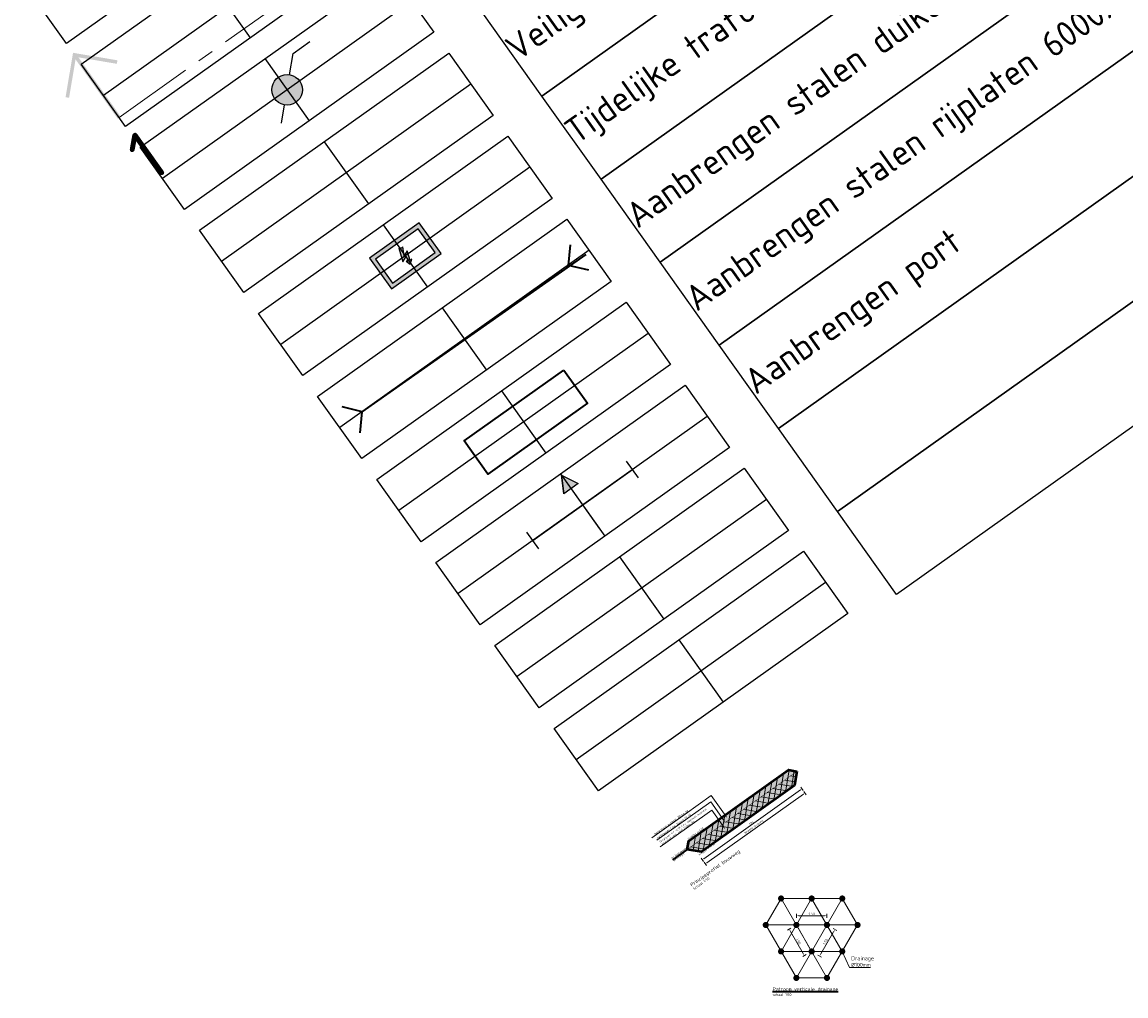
# Model space of a CAD drawing. Header units: metres. Extents: x 73551 to 77648, y 445066 to 446904.
# Tile 16 of 20: x 75346 to 75400, y 446758 to 446806. Entities that reach past the tile are written whole.
import ezdxf
from ezdxf import colors
from ezdxf.entities.mleader import LeaderData, LeaderLine
from ezdxf.enums import TextEntityAlignment as Align
from ezdxf.math import Vec2, Vec3

# ---------------------------------------------------------------- set-up
doc = ezdxf.new("R2010")
doc.units = ezdxf.units.M
doc.header["$PDMODE"] = 35
doc.header["$PDSIZE"] = 3
doc.linetypes.add('AL-PROFIEL-SO', pattern=[6.4, 4, -0.8, 0.8, -0.8])
doc.linetypes.add('AM-AS-SO', pattern=[16, 10, -2, 2, -2])
for name, color, linetype, lineweight, true_color in [('B-OI-OG-INFO_EIS VOORZORGSMAATREGEL_EVIDES INFRA-G', 5, 'Continuous', 13, 0x0000ff), ('N-WE-VH-BEDRIJFSVLOERPLAAT_STAAL_RIJPLAAT-G', 7, 'Continuous', 35, 0xcc6600), ('N-WE-WH-DUIKER-G', 150, 'Continuous', 35, 0x007fff)]:
    doc.layers.add(name, color=color, linetype=linetype, lineweight=lineweight, true_color=true_color)
for name, color, linetype, lineweight in [('N-WE-AM-AS-G', 10, 'AM-AS-SO', 18), ('N-WE-GW-GROND_PUIN-GD', 7, 'Continuous', 50), ('N-WE-GW-GROND_ZAND_FUNDERINGSZAND-AD-50', 7, 'Continuous', 18), ('N-WE-GW-GRONDDOEK-GD', 2, 'Continuous', 35), ('N-WE-GW-MAAIVELD-G', 90, 'GW-MAAIVELD-SO', 35), ('N-WE-GW-OPHOGING-WERK-A-50', 92, 'Continuous', 18), ('N-WE-GW-VOORBELASTING-G', 90, 'Continuous', 35), ('N-WE-GW-VOORBELASTING-M', 7, 'Continuous', 18), ('N-WE-IE-TERREINAFSCHEIDING_DOORGANG-S-200', 210, 'Continuous', 25), ('N-WE-KL-ET_MS_TRANSFORMATORSTATION-S-200', 130, 'Continuous', 25), ('N-WE-MO-ONDERZOEK_PEILBUIS-S-500', 150, 'Continuous', 25), ('N-WE-VH-FUNDERING_STELSPECIE-AD-50', 7, 'Continuous', 18), ('N-WE-VH-FUNDERING_ZAND-GD', 7, 'Continuous', 50), ('X-XX-AL-HOOGTELABEL-T18', 10, 'Continuous', 18), ('X-XX-AL-HOOGTELABEL-T25', 7, 'Continuous', 25), ('X-XX-AL-HOOGTELABEL-T35', 50, 'Continuous', 35), ('X-XX-AL-LEGENDA-S', 7, 'Continuous', 18), ('X-XX-AL-M', 7, 'Continuous', 18), ('X-XX-AL-TEKENBLAD-T25', 7, 'Continuous', 25), ('X-XX-AL-TEKENBLAD-T35', 50, 'Continuous', 35), ('X-XX-AL-VERWIJZING-S-500', 7, 'Continuous', 18)]:
    doc.layers.add(name, color=color, linetype=linetype, lineweight=lineweight)
doc.layers.add('X-XX-AL-HULPLIJN-G', color=211, linetype='Continuous', lineweight=18, plot=False)
doc.layers.add('X-XX-AL-HULPLIJNEN-G', color=211, linetype='Continuous', plot=False)
doc.styles.add('NLCS-ISO', font='NLCS-ISO.ttf')
doc.styles.add('NLCS-ISO-M1000-T25', font='NLCS-ISO.ttf', dxfattribs={"height": 2.5})
doc.styles.add('NLCS-ISO-M1000-T35', font='NLCS-ISO.ttf', dxfattribs={"height": 3.5})
doc.styles.add('NLCS-ISO-M50-T18', font='NLCS-ISO.ttf', dxfattribs={"height": 0.09})
doc.styles.add('NLCS-ISO-M50-T25', font='NLCS-ISO.ttf', dxfattribs={"height": 0.125})
doc.styles.add('NLCS-ISO-M50-T35', font='NLCS-ISO.ttf', dxfattribs={"height": 0.175})
doc.styles.add('NLCS-ISO-M500-T25', font='NLCS-ISO.ttf', dxfattribs={"height": 1.25})
doc.styles.add('NLCS-ISO-M500-T35', font='NLCS-ISO.ttf', dxfattribs={"height": 1.75})
doc.linetypes.add('GW-MAAIVELD-SO', pattern='A,12,[40,NLCS.SHX,S=1,R=0,X=0,Y=-0.5],12', length=24)
doc.dimstyles.new('NLCS-M50-T18-PIJL_L2_H2', dxfattribs={"dimscale": 0.05, "dimtxt": 2.5, "dimasz": 1.8, "dimexe": 2, "dimexo": 2, "dimgap": 0.7, "dimtad": 1, "dimzin": 0, "dimdsep": 46, "dimtxsty": 'NLCS-ISO-M50-T18', "dimcen": 0, "dimdle": 2, "dimclrd": 256, "dimclre": 256, "dimclrt": 10, "dimazin": 0, "dimtfac": 1, "dimtdec": 3, "dimtofl": 0, "dimtmove": 0, "dimatfit": 3, "dimfxl": 2, "dimfxlon": 1, "dimtfillclr": 256, "dimtolj": 1, "dimtzin": 0, "dimlwd": -1, "dimlwe": -1, "dimarcsym": 0})
doc.dimstyles.new('NLCS-M50-T25-BOL_L2_H1', dxfattribs={"dimscale": 0.05, "dimtxt": 2.5, "dimasz": 1, "dimexe": 2, "dimexo": 2, "dimgap": 0.7, "dimtad": 1, "dimzin": 0, "dimdsep": 46, "dimtxsty": 'NLCS-ISO-M50-T25', "dimblk": 'DOT', "dimcen": 0, "dimdle": 2, "dimclrd": 256, "dimclre": 256, "dimclrt": 256, "dimadec": 1, "dimazin": 0, "dimtfac": 1, "dimtdec": 3, "dimtofl": 0, "dimtmove": 0, "dimatfit": 3, "dimldrblk": 'DOT', "dimfxl": 2, "dimfxlon": 1, "dimtfillclr": 256, "dimtolj": 1, "dimtzin": 0, "dimlwd": -1, "dimlwe": -1, "dimarcsym": 0})
doc.dimstyles.new('NLCS-M50-T25-PIJL_L2_H1', dxfattribs={"dimscale": 0.05, "dimtxt": 2.5, "dimasz": 2.5, "dimexe": 2, "dimexo": 2, "dimgap": 0.7, "dimtad": 1, "dimzin": 0, "dimdsep": 46, "dimtxsty": 'NLCS-ISO-M50-T25', "dimcen": 0, "dimdle": 2, "dimclrd": 256, "dimclre": 256, "dimclrt": 256, "dimadec": 1, "dimazin": 0, "dimtfac": 1, "dimtdec": 3, "dimtofl": 0, "dimtmove": 0, "dimatfit": 3, "dimfxl": 2, "dimfxlon": 1, "dimtfillclr": 256, "dimtolj": 1, "dimtzin": 0, "dimlwd": -1, "dimlwe": -1, "dimarcsym": 0})

# ---------------------------------------------------------------- blocks, each defined once
blk = doc.blocks.new('*D9')
at = {"layer": 'Defpoints', "color": 0, "transparency": 16777216}
for p in [(75383.151, 446769.226), (75383.812, 446768.296), (75378.262, 446765.747)]:
    blk.add_point(p, dxfattribs=at)
at = {"layer": 'X-XX-AL-M', "transparency": 16777216}
for p, q in [((75383.754, 446768.378), (75383.87, 446768.215)), ((75378.996, 446764.87), (75383.738, 446768.244)), ((75378.865, 446764.9), (75378.981, 446764.737))]:
    blk.add_line(p, q, dxfattribs=at)
for points in [[(75383.73, 446768.256), (75383.747, 446768.232), (75383.812, 446768.296)], [(75378.987, 446764.883), (75379.005, 446764.858), (75378.923, 446764.818)]]:
    blk.add_solid(points, dxfattribs=at)
at = {"layer": 'X-XX-AL-M', "color": 10, "transparency": 16777216, "insert": (75381.321, 446766.622), "char_height": 0.09, "attachment_point": 5, "rotation": 35.4297, "style": 'NLCS-ISO-M50-T18'}
blk.add_mtext('\\A1;6.00', dxfattribs=at)
blk = doc.blocks.new('*D10')
at = {"layer": 'Defpoints', "color": 0, "transparency": 16777216}
for p in [(75383.151, 446769.226), (75383.959, 446768.09), (75378.262, 446765.747)]:
    blk.add_point(p, dxfattribs=at)
at = {"layer": 'X-XX-AL-M', "transparency": 16777216}
for p, q in [((75379.143, 446764.664), (75383.885, 446768.038)), ((75383.901, 446768.171), (75384.017, 446768.008)), ((75379.012, 446764.693), (75379.128, 446764.53))]:
    blk.add_line(p, q, dxfattribs=at)
for points in [[(75383.877, 446768.05), (75383.894, 446768.026), (75383.959, 446768.09)], [(75379.134, 446764.676), (75379.152, 446764.652), (75379.07, 446764.612)]]:
    blk.add_solid(points, dxfattribs=at)
at = {"layer": 'X-XX-AL-M', "color": 10, "transparency": 16777216, "insert": (75381.46, 446766.427), "char_height": 0.09, "attachment_point": 5, "rotation": 35.4297, "style": 'NLCS-ISO-M50-T18'}
blk.add_mtext('\\A1;Breedte bouwweg', dxfattribs=at)
blk = doc.blocks.new('*U12')
at = {"layer": 'X-XX-AL-HULPLIJNEN-G'}
for points in [[(2.5, -50.625), (17.5, -50.625), (17.5, -54.375), (2.5, -54.375)], [(2.5, -55.625), (17.5, -55.625), (17.5, -59.375), (2.5, -59.375)], [(2.5, -60.625), (17.5, -60.625), (17.5, -64.375), (2.5, -64.375)], [(20, -65), (97.5, -65), (97.5, -70), (20, -70)], [(2.5, -65.625), (17.5, -65.625), (17.5, -69.375), (2.5, -69.375)], [(20, -70), (97.5, -70), (97.5, -75), (20, -75)], [(2.5, -70.625), (17.5, -70.625), (17.5, -74.375), (2.5, -74.375)], [(20, -75), (97.5, -75), (97.5, -80), (20, -80)], [(2.5, -75.625), (17.5, -75.625), (17.5, -79.375), (2.5, -79.375)], [(20, -80), (97.5, -80), (97.5, -85), (20, -85)], [(2.5, -80.625), (17.5, -80.625), (17.5, -84.375), (2.5, -84.375)], [(20, -85), (97.5, -85), (97.5, -90), (20, -90)], [(2.5, -85.625), (17.5, -85.625), (17.5, -89.375), (2.5, -89.375)], [(20, -90), (97.5, -90), (97.5, -95), (20, -95)], [(2.5, -90.625), (17.5, -90.625), (17.5, -94.375), (2.5, -94.375)], [(20, -95), (97.5, -95), (97.5, -100), (20, -100)], [(2.5, -95.625), (17.5, -95.625), (17.5, -99.375), (2.5, -99.375)]]:
    blk.add_lwpolyline(points, close=True, dxfattribs=at)
for points in [[(10, -55.625), (10, -59.375)], [(17.5, -57.5), (2.5, -57.5)], [(10, -60.625), (10, -64.375)], [(17.5, -62.5), (2.5, -62.5)], [(10, -65.625), (10, -69.375)], [(17.5, -67.5), (2.5, -67.5)], [(10, -70.625), (10, -74.375)], [(17.5, -72.5), (2.5, -72.5)], [(10, -75.625), (10, -79.375)], [(17.5, -77.5), (2.5, -77.5)], [(10, -80.625), (10, -84.375)], [(17.5, -82.5), (2.5, -82.5)], [(10, -85.625), (10, -89.375)], [(17.5, -87.5), (2.5, -87.5)], [(10, -90.625), (10, -94.375)], [(17.5, -92.5), (2.5, -92.5)], [(10, -95.625), (10, -99.375)], [(17.5, -97.5), (2.5, -97.5)]]:
    blk.add_lwpolyline(points, dxfattribs=at)
at = {"style": 'NLCS-ISO-M500-T35'}
blk.add_attdef('LEGENDA', (2.5, -3), '', height=1.75, dxfattribs=at)
blk = doc.blocks.new('SMO-BODEM_PEILBUIS_1FILTER-SO')
h = blk.add_hatch(color=256)
edge = h.paths.add_edge_path()
edge.add_arc((0, 0), 1.5, 0, 360)
blk.add_line((2.56, 2.56), (4.57, 2.56))
at = {"flags": 128}
for points in [[(1.06, 1.06), (2.56, 2.56)], [(-2.34, -2.35), (-1.06, -1.07)]]:
    blk.add_lwpolyline(points, dxfattribs=at)
blk.add_circle((0, 0), 1.5)
at = {"style": 'NLCS-ISO'}
blk.add_attdef('NR', (2.93, -1.54), '', height=2.5, dxfattribs=at)
blk = doc.blocks.new('SKL-ET_TRANSFORMATORSTATION-SO')
h = blk.add_hatch(color=256)
h.paths.add_polyline_path([(-7.46, 4.63), (-7.46, -4.63), (7.46, -4.63), (7.46, 4.63)])
h.paths.add_polyline_path([(6.43, 3.6), (6.43, -3.6), (-6.43, -3.6), (-6.43, 3.6)], flags=16)
h.paths.add_polyline_path([(-0.18, 2.44, 0.300218), (0.75, 2.14), (-0.26, 0.19), (1.1, 0.77), (0.33, -1.59), (0.83, -1.61), (-0.2, -2.36), (-0.58, -1.14), (-0.17, -1.43), (0.1, -0.28), (-1.34, -0.88)], flags=0)
h = blk.add_hatch(color=256)
edge = h.paths.add_edge_path()
edge.add_line((-0.18, 2.44), (-1.34, -0.88))
edge.add_line((-1.34, -0.88), (0.1, -0.28))
edge.add_line((0.1, -0.28), (-0.17, -1.43))
edge.add_line((-0.17, -1.43), (-0.58, -1.14))
edge.add_line((-0.58, -1.14), (-0.2, -2.36))
edge.add_line((-0.2, -2.36), (0.83, -1.61))
edge.add_line((0.83, -1.61), (0.33, -1.59))
edge.add_line((0.33, -1.59), (1.1, 0.77))
edge.add_line((1.1, 0.77), (-0.26, 0.19))
edge.add_line((-0.26, 0.19), (0.75, 2.14))
edge.add_arc((0.52, 3), 0.891, 218.3775, 285.2204, ccw=False)
for p, q in [((6.43, 3.6), (-6.43, 3.6)), ((-6.43, 3.6), (-6.43, -3.6))]:
    blk.add_line(p, q)
at = {"flags": 128}
for points in [[(-7.46, -4.63), (7.46, -4.63), (7.46, 4.63), (-7.46, 4.63)], [(-6.43, -3.6), (6.43, -3.6), (6.43, 3.6), (-6.43, 3.6)]]:
    blk.add_lwpolyline(points, close=True, dxfattribs=at)
blk.add_lwpolyline([(-0.18, 2.44), (-1.34, -0.88), (0.1, -0.28), (-0.17, -1.43), (-0.58, -1.14), (-0.2, -2.36), (0.83, -1.61), (0.33, -1.59), (1.1, 0.77), (-0.26, 0.19), (0.75, 2.14, -0.300218)], format="xyb", close=True, dxfattribs=at)
at = {"style": 'NLCS-ISO'}
blk.add_attdef('TYPE', text='', height=1.8, dxfattribs=at).set_placement((0.04, 5.84), align=Align.MIDDLE_CENTER)
blk = doc.blocks.new('SIE-TERREINAFSCHEIDING_DOORGANG_DRAAIPOORT-SO')
blk.add_hatch(color=256).paths.add_polyline_path([(-1.07, 2.47), (0, 4.5), (1.07, 2.47)])
for p, q in [((0, 4.5), (-1.07, 2.47)), ((0, 4.5), (0, -3.59)), ((0, 4.5), (1.07, 2.47)), ((-7.5, -1.25), (-7.5, 1.25)), ((-7.5, 0), (7.5, 0)), ((7.5, -1.25), (7.5, 1.25))]:
    blk.add_line(p, q)
at = {"flags": 128}
blk.add_lwpolyline([(-1.07, 2.47), (0, 4.5), (1.07, 2.47)], close=True, dxfattribs=at)
blk = doc.blocks.new('*D68')
at = {"layer": 'Defpoints', "color": 0, "transparency": 16777216}
for p in [(75383.539, 446761.618), (75384.289, 446760.319), (75383.934, 446760.114)]:
    blk.add_point(p, dxfattribs=at)
at = {"layer": 'N-WE-GW-VOORBELASTING-M', "transparency": 16777216}
for p, q in [((75383.271, 446761.463), (75383.098, 446761.363)), ((75383.247, 446761.305), (75383.872, 446760.222)), ((75384.021, 446760.164), (75383.848, 446760.064))]:
    blk.add_line(p, q, dxfattribs=at)
for points in [[(75383.265, 446761.315), (75383.229, 446761.294), (75383.184, 446761.413)], [(75383.89, 446760.233), (75383.854, 446760.212), (75383.934, 446760.114)]]:
    blk.add_solid(points, dxfattribs=at)
at = {"layer": 'N-WE-GW-VOORBELASTING-M', "transparency": 16777216, "insert": (75383.644, 446760.812), "char_height": 0.125, "attachment_point": 5, "rotation": 300, "style": 'NLCS-ISO-M50-T25'}
blk.add_mtext('\\A1;1.50', dxfattribs=at)
blk = doc.blocks.new('*D69')
at = {"layer": 'Defpoints', "color": 0, "transparency": 16777216}
for p in [(75385.039, 446761.618), (75385.429, 446761.393), (75384.289, 446760.319)]:
    blk.add_point(p, dxfattribs=at)
at = {"layer": 'N-WE-GW-VOORBELASTING-M', "transparency": 16777216}
for p, q in [((75385.342, 446761.443), (75385.515, 446761.343)), ((75384.741, 446760.202), (75385.366, 446761.285)), ((75384.592, 446760.144), (75384.765, 446760.044))]:
    blk.add_line(p, q, dxfattribs=at)
for points in [[(75385.348, 446761.295), (75385.384, 446761.274), (75385.429, 446761.393)], [(75384.723, 446760.212), (75384.759, 446760.192), (75384.679, 446760.094)]]:
    blk.add_solid(points, dxfattribs=at)
at = {"layer": 'N-WE-GW-VOORBELASTING-M', "transparency": 16777216, "insert": (75384.969, 446760.792), "char_height": 0.125, "attachment_point": 5, "rotation": 60, "style": 'NLCS-ISO-M50-T25'}
blk.add_mtext('\\A1;1.50', dxfattribs=at)
blk = doc.blocks.new('*D70')
at = {"layer": 'Defpoints', "color": 0, "transparency": 16777216}
for p in [(75385.039, 446762.068), (75383.539, 446761.618), (75385.039, 446761.618)]:
    blk.add_point(p, dxfattribs=at)
at = {"layer": 'N-WE-GW-VOORBELASTING-M', "transparency": 16777216}
for p, q in [((75383.539, 446761.968), (75383.539, 446762.168)), ((75383.664, 446762.068), (75384.914, 446762.068)), ((75385.039, 446761.968), (75385.039, 446762.168))]:
    blk.add_line(p, q, dxfattribs=at)
for points in [[(75383.664, 446762.089), (75383.664, 446762.047), (75383.539, 446762.068)], [(75384.914, 446762.089), (75384.914, 446762.047), (75385.039, 446762.068)]]:
    blk.add_solid(points, dxfattribs=at)
at = {"layer": 'N-WE-GW-VOORBELASTING-M', "transparency": 16777216, "insert": (75384.289, 446762.165), "char_height": 0.125, "attachment_point": 5, "style": 'NLCS-ISO-M50-T25'}
blk.add_mtext('\\A1;1.50', dxfattribs=at)
blk = doc.blocks.new('_Dot')
at = {"color": 0, "linetype": 'ByBlock', "lineweight": -2}
blk.add_line((-0.5, 0), (-1, 0), dxfattribs=at)
at = {"color": 0, "linetype": 'ByBlock', "const_width": 0.5}
blk.add_lwpolyline([(-0.25, 0, 1), (0.25, 0, 1)], format="xyb", close=True, dxfattribs=at)

msp = doc.modelspace()

# ---------------------------------------------------------------- hatches: boundary and pattern name
at = {"layer": 'N-WE-GW-GROND_ZAND_FUNDERINGSZAND-AD-50'}
h = msp.add_hatch(dxfattribs=at)
h.set_pattern_fill('AGW-GROND_ZAND_FUNDERINGSZAND-SOD', color=256, scale=0.05, pattern_type=2)
h.set_pattern_definition([(72.92973199, (186.97802, 1329.46854), (-0.058415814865, 0.076675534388), [0, -0.076, 0, -0.085, 0, -0.08125]), (42.92973199, (186.97802, 1329.46854), (-0.00969737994, 0.16627539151), [0, -0.041, 0, -0.0685, 0, -0.02625]), (2.92973199, (186.927905, 1329.432885), (0.126710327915, 0.090494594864), [0, -0.025, 0, -0.09, 0, -0.1175]), (352.92973199, (186.9279, 1329.43289), (0.097034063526, 0.122890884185), [0, -0.0125, 0, -0.059, 0, -0.0675])])
h.paths.add_polyline_path([(75383.569, 446769.155), (75378.191, 446765.329), (75378.888, 446765.212), (75383.451, 446768.458)])
at = {"layer": 'N-WE-GW-OPHOGING-WERK-A-50'}
h = msp.add_hatch(dxfattribs=at)
h.set_pattern_fill('AGW-WERK_AANVULLEN-SOD', color=256, scale=0.05, pattern_type=2)
h.set_pattern_definition([(80.42973199, (0, 0), (-0.24652061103, 0.04156426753), [])])
h.paths.add_polyline_path([(75378.262, 446765.747), (75378.191, 446765.329), (75379.89, 446766.538), (75379.716, 446766.782)], flags=17)
h.paths.add_polyline_path([(75379.89, 446766.538), (75383.569, 446769.155), (75383.151, 446769.226), (75379.716, 446766.782)])
h.paths.add_polyline_path([(75378.191, 446765.329), (75378.888, 446765.212), (75383.451, 446768.458), (75383.569, 446769.155)])
h = msp.add_hatch(dxfattribs=at)
h.set_pattern_fill('AGW-WERK_ONTGRAVEN-SO', color=256, scale=0.05, pattern_type=2)
h.set_pattern_definition([(170.42973199, (0, 0), (-0.04156426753, -0.24652061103), [])])
h.paths.add_polyline_path([(75383.569, 446769.155), (75378.191, 446765.329), (75378.888, 446765.212), (75383.451, 446768.458)])
at = {"layer": 'N-WE-VH-FUNDERING_STELSPECIE-AD-50'}
h = msp.add_hatch(dxfattribs=at)
h.set_pattern_fill('AVH-FUNDERING_01-SOD', color=256, scale=0.2, pattern_type=2)
h.set_pattern_definition([(35.4297, (75378.27165, 446765.54354), (-0.115941, 0.1629654), [0, -0.2]), (35.4297, (75378.31385, 446765.48766), (-0.115941, 0.1629654), [0, -0.2]), (35.4297, (75378.25613, 446765.57914), (-0.115941, 0.1629654), [0, -0.2]), (13.6283, (75378.207335, 446765.46833), (0.6048371, 0.18485708), [0.0215406, -1.0554924]), (252.2996, (75378.22827, 446765.473405), (0.2570146, 0.6737533), [0.01, -0.99]), (166.03103, (75378.225228, 446765.463879), (1.51047194, -0.39808821), [0.018439, -1.82547]), (241.9948, (75378.18536, 446765.40606), (-0.0470243, -0.2789063), [0.004472, -0.4427414]), (1.7396, (75378.183263, 446765.402114), (0.44187173, 0.06891595), [0.007211, -0.713899]), (143.8646, (75378.19047, 446765.40233), (-0.39484684, 0.2099903), [0.0063246, -0.626131]), (260.4297, (75378.30125, 446765.46397), (0.115941, -0.1629655), [0.008485, -0.2743574]), (35.4297, (75378.29984, 446765.4556), (0.0470246, 0.278906), [0.012, -0.188]), (170.4297, (75378.30962, 446765.46256), (-0.1629655, -0.115941), [0.008485, -0.2743574]), (286.9948, (75378.207497, 446765.55435), (-0.0689165, 0.44187154), [0.0063246, -0.626131]), (35.4297, (75378.20935, 446765.5483), (0.0470246, 0.278906), [0.01, -0.19]), (178.5598, (75378.217494, 446765.5541), (-0.72077788, -0.02189159), [0.01, -0.99]), (249.1198, (75378.119966, 446765.494534), (0.2099898, 0.3948472), [0.007211, -0.713899]), (16.9948, (75378.117395, 446765.487797), (-0.44187154, -0.0689165), [0.012649, -0.6198064]), (162.2996, (75378.129492, 446765.491494), (0.6737533, -0.2570146), [0.01, -0.99]), (35.4297, (75378.17186, 446765.52164), (-0.115941, 0.1629654), [0, -0.2]), (35.4297, (75378.158, 446765.44796), (-0.115941, 0.1629654), [0, -0.2]), (35.4297, (75378.24654, 446765.42013), (-0.115941, 0.1629654), [0, -0.2]), (35.4297, (75378.2546, 446765.50195), (-0.115941, 0.1629654), [0, -0.2]), (35.4297, (75378.18762, 446765.49603), (-0.115941, 0.1629654), [0, -0.2]), (35.4297, (75378.1483, 446765.47542), (-0.115941, 0.1629654), [0, -0.2]), (35.4297, (75378.16992, 446765.47607), (-0.115941, 0.1629654), [0, -0.2]), (35.4297, (75378.19122, 446765.43232), (-0.115941, 0.1629654), [0, -0.2]), (35.4297, (75378.14748, 446765.41102), (-0.115941, 0.1629654), [0, -0.2]), (35.4297, (75378.12244, 446765.44966), (-0.115941, 0.1629654), [0, -0.2]), (35.4297, (75378.09204, 446765.48203), (-0.115941, 0.1629654), [0, -0.2]), (35.4297, (75378.13792, 446765.5245), (-0.115941, 0.1629654), [0, -0.2]), (35.4297, (75378.16914, 446765.55652), (-0.115941, 0.1629654), [0, -0.2]), (35.4297, (75378.23081, 446765.59058), (-0.115941, 0.1629654), [0, -0.2]), (35.4297, (75378.22764, 446765.51223), (-0.115941, 0.1629654), [0, -0.2]), (35.4297, (75378.19048, 446765.52997), (-0.115941, 0.1629654), [0, -0.2]), (35.4297, (75378.25917, 446765.46102), (-0.115941, 0.1629654), [0, -0.2]), (35.4297, (75378.21607, 446765.4181), (-0.115941, 0.1629654), [0, -0.2]), (35.4297, (75378.29047, 446765.41702), (-0.115941, 0.1629654), [0, -0.2]), (35.4297, (75378.22974, 446765.38854), (-0.115941, 0.1629654), [0, -0.2]), (35.4297, (75378.18107, 446765.34655), (-0.115941, 0.1629654), [0, -0.2]), (35.4297, (75378.20642, 446765.35232), (-0.115941, 0.1629654), [0, -0.2]), (35.4297, (75378.19182, 446765.3763), (-0.115941, 0.1629654), [0, -0.2]), (35.4297, (75378.31955, 446765.4279), (-0.115941, 0.1629654), [0, -0.2]), (35.4297, (75378.29157, 446765.50863), (-0.115941, 0.1629654), [0, -0.2]), (35.4297, (75378.24864, 446765.55172), (-0.115941, 0.1629654), [0, -0.2]), (35.4297, (75378.25716, 446765.38105), (-0.115941, 0.1629654), [0, -0.2])])
h.paths.add_polyline_path([(75383.151, 446769.226), (75378.262, 446765.747), (75378.191, 446765.329), (75383.569, 446769.155)])
at = {"layer": 'X-XX-AL-VERWIJZING-S-500'}
h = msp.add_hatch(color=256, dxfattribs=at)
h.dxf.hatch_style = 1
h.paths.add_polyline_path([(75348.072, 446804.409), (75347.705, 446802.231), (75347.878, 446802.202), (75348.195, 446804.085), (75350.262, 446801.18), (75350.405, 446801.281), (75348.338, 446804.187), (75350.221, 446803.869), (75350.25, 446804.042)])

# ---------------------------------------------------------------- linework, layer by layer
at = {"layer": 'B-OI-OG-INFO_EIS VOORZORGSMAATREGEL_EVIDES INFRA-G', "flags": 128}
msp.add_lwpolyline([(75355.355, 446794.172), (75367.578, 446802.868)], dxfattribs=at)
at = {"layer": 'N-WE-AM-AS-G'}
for p, q in [((75382.039, 446761.618), (75382.789, 446762.917)), ((75382.789, 446762.917), (75385.789, 446762.917)), ((75382.789, 446762.917), (75385.039, 446759.02)), ((75382.789, 446760.319), (75384.289, 446762.917)), ((75383.539, 446759.02), (75385.789, 446762.917)), ((75384.289, 446762.917), (75385.789, 446760.319)), ((75385.789, 446762.917), (75386.539, 446761.618)), ((75382.039, 446761.618), (75386.539, 446761.618)), ((75383.539, 446759.02), (75382.039, 446761.618)), ((75386.539, 446761.618), (75385.039, 446759.02)), ((75385.789, 446760.319), (75382.789, 446760.319)), ((75385.039, 446759.02), (75383.539, 446759.02))]:
    msp.add_line(p, q, dxfattribs=at)
at = {"layer": 'N-WE-GW-GROND_PUIN-GD', "flags": 128}
msp.add_lwpolyline([(75378.191, 446765.329), (75378.262, 446765.747), (75383.151, 446769.226), (75383.569, 446769.155)], dxfattribs=at)
at = {"layer": 'N-WE-GW-GRONDDOEK-GD', "const_width": 0.02, "flags": 128}
msp.add_lwpolyline([(75378.191, 446765.329), (75383.569, 446769.155)], dxfattribs=at)
at = {"layer": 'N-WE-GW-MAAIVELD-G'}
msp.add_line((75378.191, 446765.329), (75377.468, 446764.815), dxfattribs=at)
at = {"layer": 'N-WE-GW-VOORBELASTING-G', "color": 3, "true_color": 0x00ff00, "const_width": 0.15, "flags": 128}
for points in [[(75382.714, 446762.917, 1), (75382.864, 446762.917, 1)], [(75384.214, 446762.917, 1), (75384.364, 446762.917, 1)], [(75385.714, 446762.917, 1), (75385.864, 446762.917, 1)], [(75381.964, 446761.618, 1), (75382.114, 446761.618, 1)], [(75383.464, 446761.618, 1), (75383.614, 446761.618, 1)], [(75384.964, 446761.618, 1), (75385.114, 446761.618, 1)], [(75386.464, 446761.618, 1), (75386.614, 446761.618, 1)], [(75382.714, 446760.319, 1), (75382.864, 446760.319, 1)], [(75384.214, 446760.319, 1), (75384.364, 446760.319, 1)], [(75385.714, 446760.319, 1), (75385.864, 446760.319, 1)], [(75383.464, 446759.02, 1), (75383.614, 446759.02, 1)], [(75384.964, 446759.02, 1), (75385.114, 446759.02, 1)]]:
    msp.add_lwpolyline(points, format="xyb", close=True, dxfattribs=at)
at = {"layer": 'N-WE-VH-BEDRIJFSVLOERPLAAT_STAAL_RIJPLAAT-G', "flags": 128}
msp.add_lwpolyline([(75372.139, 446788.843), (75373.299, 446787.214), (75368.41, 446783.736), (75367.251, 446785.365)], close=True, dxfattribs=at)
at = {"layer": 'N-WE-VH-FUNDERING_ZAND-GD', "flags": 128}
msp.add_lwpolyline([(75383.569, 446769.155), (75383.451, 446768.458), (75378.888, 446765.212), (75378.191, 446765.329)], dxfattribs=at)
at = {"layer": 'N-WE-WH-DUIKER-G', "flags": 128}
for points in [[(75373.357, 446793.742), (75372.365, 446793.979), (75372.456, 446794.995)], [(75362.254, 446786.786), (75373.224, 446794.511)], [(75362.153, 446785.771), (75362.254, 446786.786), (75361.265, 446787.032)]]:
    msp.add_lwpolyline(points, dxfattribs=at)
at = {"layer": 'X-XX-AL-HULPLIJN-G', "flags": 128}
msp.add_lwpolyline([(75384.289, 446760.319), (75383.539, 446761.618)], dxfattribs=at)
at = {"layer": 'X-XX-AL-VERWIJZING-S-500', "linetype": 'AL-PROFIEL-SO', "flags": 128}
msp.add_lwpolyline([(75350.334, 446801.231), (75362.556, 446809.926)], dxfattribs=at)

# ---------------------------------------------------------------- block references
at = {"layer": 'N-WE-IE-TERREINAFSCHEIDING_DOORGANG-S-200', "xscale": 0.3993806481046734, "yscale": 0.3993806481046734, "zscale": 0.3993806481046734, "rotation": 35.42973199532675}
msp.add_blockref('SIE-TERREINAFSCHEIDING_DOORGANG_DRAAIPOORT-SO', (75373.061, 446782.223), dxfattribs=at)
at = {"layer": 'N-WE-KL-ET_MS_TRANSFORMATORSTATION-S-200', "xscale": 0.2000000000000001, "yscale": 0.2000000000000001, "zscale": 0.2000000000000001, "rotation": 35.42973199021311}
msp.add_blockref('SKL-ET_TRANSFORMATORSTATION-SO', (75364.365, 446794.446), dxfattribs=at)
at = {"layer": 'N-WE-MO-ONDERZOEK_PEILBUIS-S-500', "xscale": 0.5, "yscale": 0.5, "zscale": 0.5, "rotation": 35.42973199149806}
msp.add_blockref('SMO-BODEM_PEILBUIS_1FILTER-SO', (75358.568, 446802.594), dxfattribs=at)
at = {"layer": 'X-XX-AL-LEGENDA-S', "rotation": 35.42973199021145}
msp.add_blockref('*U12', (75314.188, 446847.724), dxfattribs=at)

# ---------------------------------------------------------------- texts
at = {"layer": 'N-WE-GW-VOORBELASTING-M', "insert": (75386.228, 446759.573), "char_height": 0.1875, "attachment_point": 7, "style": 'NLCS-ISO-M50-T25'}
msp.add_mtext('\\A1;Drainage\\P%%c100mm', dxfattribs=at)
at = {"layer": 'X-XX-AL-HOOGTELABEL-T18', "char_height": 0.09, "attachment_point": 1, "rotation": 35.4297, "style": 'NLCS-ISO-M50-T18'}
for s, width, insert in [('Hoogte= p+0.30', 1.01529, (75378.185, 446765.866)), ('P= bestaande \\Pmv-hoogte', 2.96167, (75377.395, 446764.929)), ('hoogte= P-0.50', 1.01529, (75378.736, 446765.092))]:
    msp.add_mtext_dynamic_manual_height_columns(s, width=width, gutter_width=0.45, heights=[0], dxfattribs=dict(at, insert=insert))
at = {"layer": 'X-XX-AL-HOOGTELABEL-T25', "rotation": 35.4297}
for s, width, gutter_width, insert, char_height, attachment_point, style in [('Aanbrengen stalen duikerverbinding %%C800mm, 1/3 boven waterpijl', 77.5, 6.25, (75375.504, 446796.115), 1.25, 4, 'NLCS-ISO-M500-T25'), ('Veiligheidszone bestaande waterleiding', 77.5, 6.25, (75369.615, 446804.317), 1.25, 4, 'NLCS-ISO-M500-T25'), ('Aanbrengen stalen rijplaten 6000x2000x18mm', 77.5, 6.25, (75378.402, 446792.04), 1.25, 4, 'NLCS-ISO-M500-T25'), ('Tijdelijke trafo door derden', 77.5, 6.25, (75372.513, 446800.243), 1.25, 4, 'NLCS-ISO-M500-T25'), ('Aanbrengen port ', 77.5, 6.25, (75381.301, 446787.966), 1.25, 4, 'NLCS-ISO-M500-T25'), ('Schaal 1:50', 2.13583, 0.625, (75378.456, 446763.427), 0.125, 1, 'NLCS-ISO-M50-T25')]:
    msp.add_mtext_dynamic_manual_height_columns(s, width=width, gutter_width=gutter_width, heights=[0], dxfattribs=dict(at, insert=insert, char_height=char_height, attachment_point=attachment_point, style=style))
at = {"layer": 'X-XX-AL-HOOGTELABEL-T35', "insert": (75378.308, 446763.635), "char_height": 0.175, "attachment_point": 1, "rotation": 35.4297, "style": 'NLCS-ISO-M50-T35'}
msp.add_mtext_dynamic_manual_height_columns('Principeprofiel bouwweg', width=4.56044, gutter_width=0.875, heights=[0], dxfattribs=at)
at = {"layer": 'X-XX-AL-TEKENBLAD-T25', "style": 'NLCS-ISO-M1000-T25'}
msp.add_text('schaal 1:50', height=0.125, dxfattribs=at).set_placement((75382.372, 446758.138))
at = {"layer": 'X-XX-AL-TEKENBLAD-T35', "style": 'NLCS-ISO-M1000-T35'}
msp.add_text('%%UPatroon verticale drainage', height=0.175, dxfattribs=at).set_placement((75382.372, 446758.384))
at = {"layer": 'X-XX-AL-VERWIJZING-S-500', "style": 'NLCS-ISO'}
msp.add_text('1', height=2.5, rotation=35.4297, dxfattribs=at).set_placement((75350.935, 446800.385), align=Align.TOP_CENTER)

# ---------------------------------------------------------------- dimensions: what is measured, and where the dimension line sits
at = {"layer": 'N-WE-GW-VOORBELASTING-M'}
for p1, p2, distance, picture, middle in [((75383.539, 446761.618), (75385.039, 446761.618), 0.45, '*D70', (75384.289, 446762.165)), ((75383.539, 446761.618), (75384.289, 446760.319), -0.41, '*D68', (75383.644, 446760.812)), ((75384.289, 446760.319), (75385.039, 446761.618), -0.45, '*D69', (75384.969, 446760.792))]:
    dim = msp.add_aligned_dim(p1=p1, p2=p2, distance=distance, dimstyle='NLCS-M50-T25-PIJL_L2_H1', dxfattribs=at)
    dim.commit()
    dim.dimension.update_dxf_attribs({"geometry": picture, "text_midpoint": middle})
at = {"layer": 'X-XX-AL-M'}
dim = msp.add_linear_dim(base=(75383.812, 446768.296), p1=(75378.262, 446765.747), p2=(75383.151, 446769.226), angle=35.4297, dimstyle='NLCS-M50-T18-PIJL_L2_H2', dxfattribs=at)
dim.commit()
dim.dimension.update_dxf_attribs({"geometry": '*D9', "text_midpoint": (75381.321, 446766.622)})
dim = msp.add_linear_dim(base=(75383.959, 446768.09), p1=(75378.262, 446765.747), p2=(75383.151, 446769.226), angle=35.4297, text='Breedte bouwweg', dimstyle='NLCS-M50-T18-PIJL_L2_H2', dxfattribs=at)
dim.commit()
dim.dimension.update_dxf_attribs({"geometry": '*D10', "text_midpoint": (75381.46, 446766.427)})

# ---------------------------------------------------------------- leaders
at = {"layer": 'N-WE-GW-VOORBELASTING-M', "annotation_type": 0, "has_hookline": 1, "hookline_direction": 0, "text_width": 0.938}
msp.add_leader([(75385.789, 446760.319), (75386.143, 446759.538), (75386.193, 446759.538)], dimstyle='NLCS-M50-T25-BOL_L2_H1', override={"dimgap": 0.7, "dimtad": 1}, dxfattribs=at)
at = {"layer": 'X-XX-AL-HOOGTELABEL-T18'}
ml = msp.add_multileader_mtext('Standard', dxfattribs=at)
ml.set_content('Aanbrengen puinbaan 300mm dik', color=256, style='NLCS-ISO-M50-T18')
ml.set_leader_properties(color=256, linetype='ByLayer', lineweight=-1)
ml.build(insert=Vec2(0, 0))
ml.multileader.update_dxf_attribs({"text_left_attachment_type": 5, "text_right_attachment_type": 5, "dogleg_length": 0.09, "arrow_head_size": 0.09})
ctx = ml.context
ctx.base_point, ctx.char_height, ctx.arrow_head_size, ctx.landing_gap_size, ctx.plane_origin, ctx.plane_x_axis, ctx.plane_y_axis = Vec3(75376.582, 446765.984), 0.09, 0.09, 0.045, Vec3(75380.373, 446766.549), Vec3(0.814827, 0.579704), Vec3(-0.579704, 0.814827)
ctx.left_attachment, ctx.right_attachment = 5, 5
notes = []
notes.append((ctx, [(0, (1, 1, 0), (75379.366, 446767.965), (-0.814827, -0.579704), 1.572, [(0, [(75380.143, 446766.872)], 0, [])])]))
ctx.mtext.insert, ctx.mtext.text_direction, ctx.mtext.rotation, ctx.mtext.flow_direction = Vec3(75376.55, 446766.106), Vec3(0.814827, 0.579704), 0.618365, 5
ml = msp.add_multileader_mtext('Standard', dxfattribs=at)
ml.set_content('Aanbrengen folie; Geolon PP 40', color=256, style='NLCS-ISO-M50-T18')
ml.set_leader_properties(color=256, linetype='ByLayer', lineweight=-1)
ml.build(insert=Vec2(0, 0))
ml.multileader.update_dxf_attribs({"text_left_attachment_type": 5, "text_right_attachment_type": 5, "dogleg_length": 0.09, "arrow_head_size": 0.09})
ctx = ml.context
ctx.base_point, ctx.char_height, ctx.arrow_head_size, ctx.landing_gap_size, ctx.plane_origin, ctx.plane_x_axis, ctx.plane_y_axis = Vec3(75376.717, 446765.793), 0.09, 0.09, 0.045, Vec3(75380.326, 446766.27), Vec3(0.814827, 0.579704), Vec3(-0.579704, 0.814827)
ctx.left_attachment, ctx.right_attachment = 5, 5
notes.append((ctx, [(0, (1, 1, 0), (75379.339, 446767.658), (-0.814827, -0.579704), 1.376, [(0, [(75380.054, 446766.652)], 0, [])])]))
ctx.mtext.insert, ctx.mtext.text_direction, ctx.mtext.rotation, ctx.mtext.flow_direction = Vec3(75376.686, 446765.915), Vec3(0.814827, 0.579704), 0.618365, 5
ml = msp.add_multileader_mtext('Standard', dxfattribs=at)
ml.set_content('Ontgraven tot -0,50 t.o.v. bestaand maaiveld; \\Paanvullem met; zand 500mm dik', color=256, style='NLCS-ISO-M50-T18')
ml.set_leader_properties(color=256, linetype='ByLayer', lineweight=-1)
ml.build(insert=Vec2(0, 0))
ml.multileader.update_dxf_attribs({"text_left_attachment_type": 5, "text_right_attachment_type": 5, "dogleg_length": 0.09, "arrow_head_size": 0.09})
ctx = ml.context
ctx.base_point, ctx.char_height, ctx.arrow_head_size, ctx.landing_gap_size, ctx.plane_origin, ctx.plane_x_axis, ctx.plane_y_axis = Vec3(75376.929, 446765.495), 0.09, 0.09, 0.045, Vec3(75380.279, 446765.991), Vec3(0.814827, 0.579704), Vec3(-0.579704, 0.814827)
ctx.left_attachment, ctx.right_attachment = 5, 5
notes.append((ctx, [(0, (1, 1, 0), (75379.388, 446767.244), (-0.814827, -0.579704), 0.416, [(0, [(75380.046, 446766.319)], 0, [])])]))
ctx.mtext.insert, ctx.mtext.text_direction, ctx.mtext.rotation, ctx.mtext.flow_direction = Vec3(75376.816, 446765.732), Vec3(0.814827, 0.579704), 0.618365, 5
for ctx, leaders in notes:
    for number, flags, end, landing, length, lines in leaders:
        leader = LeaderData()
        leader.index, (leader.has_last_leader_line, leader.has_dogleg_vector, leader.attachment_direction) = number, flags
        leader.last_leader_point, leader.dogleg_vector, leader.dogleg_length = Vec3(end), Vec3(landing), length
        for number, points, colour, breaks in lines:
            line = LeaderLine()
            line.index, line.vertices, line.color, line.breaks = number, Vec3.list(points), colors.encode_raw_color(colour), breaks
            leader.lines.append(line)
        ctx.leaders.append(leader)

doc.saveas('drawing.dxf')
